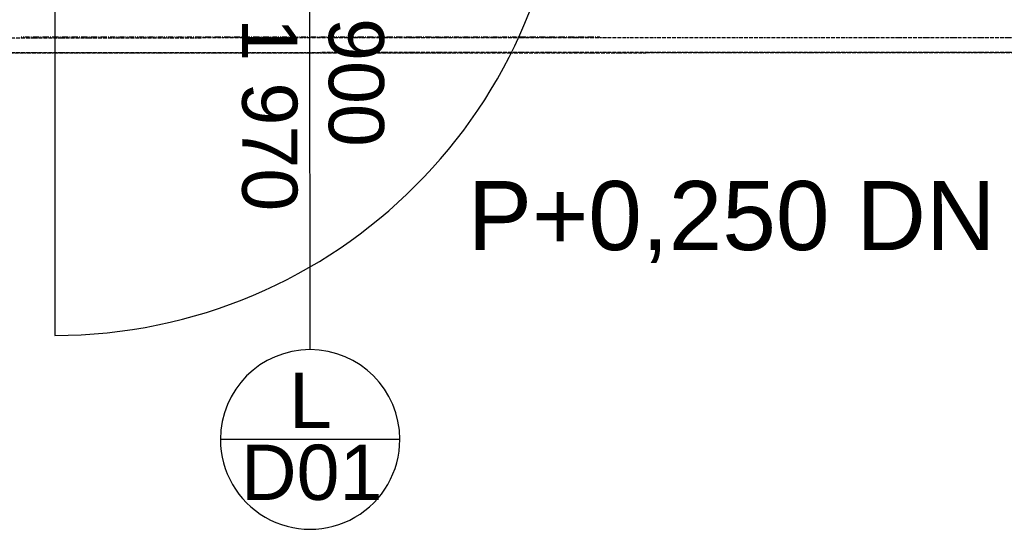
# Model space of a CAD drawing. Header units: millimetres. Extents: x -28017 to 3863, y -4271 to 20239.
# Tile 58 of 105: x -12450 to -10667, y -734 to 188. Entities that reach past the tile are written whole.
import ezdxf

# ---------------------------------------------------------------- set-up
doc = ezdxf.new("R2010")
doc.units = ezdxf.units.MM
doc.header["$MEASUREMENT"] = 0
doc.linetypes.add('Čerchovaná M', pattern=[4.5, 2.5, -0.85, 0.3, -0.85])
doc.linetypes.add('Čerchovaná S', pattern=[3.5, 1.5, -0.85, 0.3, -0.85])
for name, color, linetype in [('5._POHLED ZÁPADNÍ_2_Anotace - SP', 7, 'Continuous'), ('5._POHLED ZÁPADNÍ_2_Nové_Konstrukce - nosné', 7, 'Continuous'), ('5._POHLED ZÁPADNÍ_2_Nové_Kresby a obrázky', 7, 'Continuous'), ('5._POHLED ZÁPADNÍ_2_Nové_Otvory – Dveře', 7, 'Continuous'), ('5._POHLED ZÁPADNÍ_2_Nové_Otvory – Značky dveří', 7, 'Continuous'), ('5._POHLED ZÁPADNÍ_2_Otvory – Značky dveří', 7, 'Continuous')]:
    doc.layers.add(name, color=color, linetype=linetype)
doc.styles.add('GENEROVANÝ_STYL_1', font='txt')

msp = doc.modelspace()

# ---------------------------------------------------------------- linework, layer by layer
at = {"layer": '5._POHLED ZÁPADNÍ_2_Nové_Konstrukce - nosné', "color": 1, "linetype": 'Čerchovaná M', "lineweight": 25}
for p in [(-10060, 128.8), (-10060, 128.7)]:
    msp.add_line(p, (-16005, 127), dxfattribs=at)
at = {"layer": '5._POHLED ZÁPADNÍ_2_Nové_Konstrukce - nosné', "color": 1, "linetype": 'Čerchovaná M', "lineweight": 25, "flags": 128}
for points in [[(-10060, 155.4), (-16005, 153.6)], [(-16005, 126.9), (-10060, 128.6)]]:
    msp.add_lwpolyline(points, dxfattribs=at)
at = {"layer": '5._POHLED ZÁPADNÍ_2_Nové_Kresby a obrázky', "color": 1, "linetype": 'Čerchovaná S', "lineweight": 25}
msp.add_line((-11399.4, 156.4), (-12449.4, 156.5), dxfattribs=at)
at = {"layer": '5._POHLED ZÁPADNÍ_2_Nové_Otvory – Dveře', "color": 1, "linetype": 'Continuous', "lineweight": 25}
msp.add_line((-12386.4, 540.8), (-12386.1, -383.2), dxfattribs=at)
msp.add_arc((-12386.4, 540.8), 924, 270.0169, 0.0169, dxfattribs=at)
at = {"layer": '5._POHLED ZÁPADNÍ_2_Nové_Otvory – Značky dveří', "color": 1, "linetype": 'Continuous', "lineweight": 25}
for p, q in [((-11924.1, -409.1), (-11924.4, 753.6)), ((-11761.5, -571.5), (-12086.5, -571.6))]:
    msp.add_line(p, q, dxfattribs=at)
at = {"layer": '5._POHLED ZÁPADNÍ_2_Nové_Otvory – Značky dveří', "color": 1, "linetype": 'Continuous', "lineweight": 25, "flags": 128}
msp.add_lwpolyline([(-12086.5, -571.6, 1), (-11761.5, -571.5, 1)], format="xyb", close=True, dxfattribs=at)

# ---------------------------------------------------------------- texts
at = {"layer": '5._POHLED ZÁPADNÍ_2_Anotace - SP', "color": 1, "linetype": 'Continuous', "lineweight": 25, "insert": (-10990.7, -178.1), "char_height": 125, "attachment_point": 5, "style": 'GENEROVANÝ_STYL_1'}
msp.add_mtext('\\A1;{\\pqc;\\fArial|b0|i0|c238|p38;P+0,\\fArial|b0|i0|c238|p38;250\\fArial|b0|i0|c238|p38; DN 125}', dxfattribs=at)
at = {"layer": '5._POHLED ZÁPADNÍ_2_Otvory – Značky dveří', "color": 1, "linetype": 'Continuous', "lineweight": 25, "char_height": 100, "style": 'GENEROVANÝ_STYL_1'}
for s, insert, attachment_point, rotation in [('\\A1;{\\pql;\\pt0;\\fArial|b0|i0|c238|p38;1\xa0970}', (-11947.1, 190.9), 1, 270.0169), ('\\A1;{\\pql;\\pt0;\\fArial|b0|i0|c238|p38;900}', (-11891.6, 190.9), 7, 270.0169), ('\\A1;{\\pql;\\pt0;\\fArial|b0|i0|c238|p38;L}', (-11962, -500.9), 4, 0.0169), ('\\A1;{\\pql;\\pt0;\\fArial|b0|i0|c238|p38;D01}', (-12049.3, -631.7), 4, 0.0169)]:
    msp.add_mtext(s, dxfattribs=dict(at, insert=insert, attachment_point=attachment_point, rotation=rotation))

doc.saveas('drawing.dxf')
